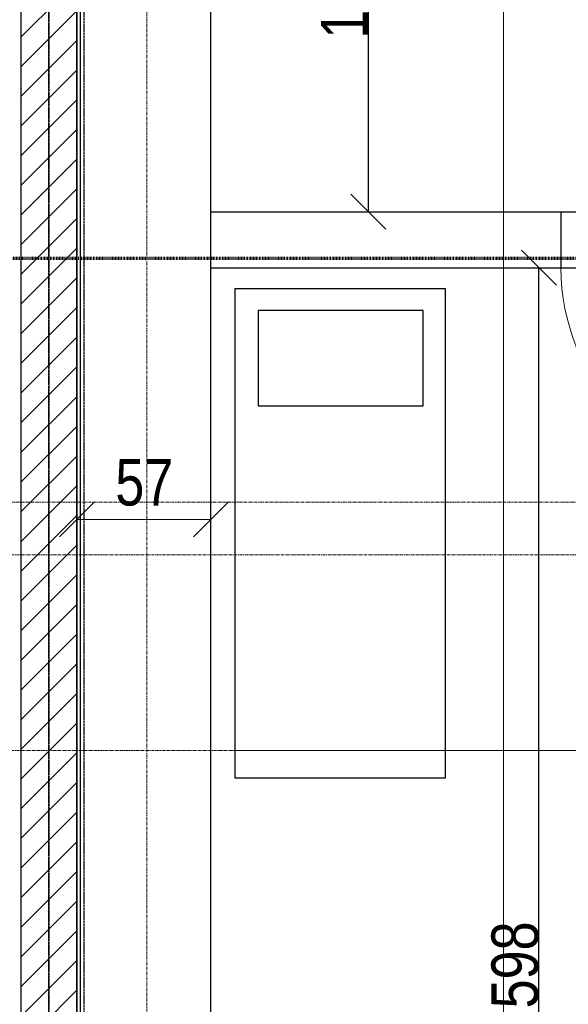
# Model space of a CAD drawing. Header units: millimetres. Extents: x -56965 to 15328, y -25411 to 16900.
# Tile 16 of 69: x -36358 to -34008, y -10463 to -6241. Entities that reach past the tile are written whole.
import ezdxf

# ---------------------------------------------------------------- set-up
doc = ezdxf.new("R2010")
doc.units = ezdxf.units.MM
for name, pattern in [('__FK_przerywana', [3.2004, 1.6002, -1.6002]), ('Kreska', [6.35, 3.175, -3.175]), ('Linia siatki', [22.225, 12.7, -3.175, 3.175, -3.175])]:
    doc.linetypes.add(name, pattern=pattern)
for name, color, linetype, lineweight in [('A-ANNO-DIMS', 7, 'Continuous', 5), ('A-ANNO-DIMS-100', 7, 'Continuous', 5), ('A-DETL-THIN', 7, 'Continuous', 5), ('A-DOOR', 7, 'Continuous', 5), ('A-WALL', 7, 'Continuous', 5), ('A-WALL-PATT', 7, 'Continuous', 35), ('G-ANNO-SYMB', 7, 'Continuous', 5), ('S-GRID', 7, 'Continuous', 5)]:
    doc.layers.add(name, color=color, linetype=linetype, lineweight=lineweight)
doc.layers.add('A-DETL', color=7, linetype='Continuous', lineweight=5, true_color=0x00a600)
doc.styles.add('Arial_1', font='arial.ttf', dxfattribs={"width": 0.8, "height": 200})
doc.styles.add('Arial_4', font='arial.ttf', dxfattribs={"width": 0.6, "height": 200})
doc.dimstyles.new('REVIT_standard', dxfattribs={"dimscale": 304.8, "dimtxt": 204.05188, "dimasz": 0.492126, "dimexe": 0.328084, "dimexo": 0.0625, "dimgap": 0, "dimtad": 1, "dimdec": 0, "dimlfac": 0.1, "dimzin": 0, "dimdsep": 46, "dimtxsty": 'Arial_1', "dimblk1": 'OBLIQUE', "dimblk2": 'OBLIQUE', "dimsah": 1, "dimcen": 0.09, "dimazin": 0, "dimtfac": 1, "dimtdec": 4, "dimtix": 1, "dimtmove": 0, "dimatfit": 3, "dimfxl": 0.328084, "dimfxlon": 1, "dimtvp": 1, "dimtolj": 1, "dimtzin": 0, "dimarcsym": 2})
doc.dimstyles.new('standard_wielkość_otworów_1', dxfattribs={"dimscale": 304.8, "dimtxt": 204.05188, "dimasz": 0.492126, "dimexe": 0.328084, "dimexo": 0.0625, "dimgap": 0, "dimtad": 1, "dimdec": 0, "dimlfac": 0.1, "dimzin": 0, "dimdsep": 46, "dimtxsty": 'Arial_4', "dimblk1": 'OBLIQUE', "dimblk2": 'OBLIQUE', "dimsah": 1, "dimcen": 0.09, "dimazin": 0, "dimtfac": 1, "dimtdec": 4, "dimtix": 1, "dimtmove": 0, "dimatfit": 3, "dimfxl": 0.328084, "dimfxlon": 1, "dimtvp": 1, "dimtolj": 1, "dimtzin": 0, "dimarcsym": 2})

# ---------------------------------------------------------------- blocks, each defined once
blk = doc.blocks.new('DIMBLOCK3-PARTER')
at = {"layer": 'A-ANNO-DIMS-100', "color": 250, "true_color": 0x303030, "transparency": 16777216}
for p, q in [((-36113.4, -8383.8), (-36113.4, -8283.8)), ((-36113.4, -8383.8), (-36038.4, -8308.8)), ((-35539.4, -8383.8), (-35539.4, -8283.8)), ((-35539.4, -8383.8), (-35464.4, -8308.8)), ((-36113.4, -8383.8), (-36188.4, -8458.8)), ((-36113.4, -8383.8), (-35539.4, -8383.8)), ((-36113.4, -8383.8), (-36113.4, -8483.8)), ((-35539.4, -8383.8), (-35614.4, -8458.8)), ((-35539.4, -8383.8), (-35539.4, -8483.8))]:
    blk.add_line(p, q, dxfattribs=at)
at = {"layer": 'A-ANNO-DIMS-100', "color": 0, "transparency": 16777216, "insert": (-35948.8, -8124.2), "char_height": 200, "width": 293.835, "attachment_point": 1, "line_spacing_factor": 0.941778, "style": 'Arial_1'}
blk.add_mtext('57', dxfattribs=at)
blk = doc.blocks.new('_Oblique')
at = {"color": 0, "linetype": 'ByBlock', "lineweight": -2}
blk.add_line((-0.5, -0.5), (0.5, 0.5), dxfattribs=at)
blk = doc.blocks.new('DIMBLOCK329-PARTER')
at = {"layer": 'A-ANNO-DIMS-100', "color": 250, "true_color": 0x303030, "transparency": 16777216}
for p, q in [((-34285.9, 2655.6), (-34360.9, 2730.6)), ((-34285.9, 2655.6), (-34385.9, 2655.6)), ((-34285.9, -13844.4), (-34285.9, 2655.6)), ((-34285.9, 2655.6), (-34210.9, 2580.6)), ((-34285.9, 2655.6), (-34185.9, 2655.6)), ((-34285.9, -13844.4), (-34360.9, -13769.4)), ((-34285.9, -13844.4), (-34385.9, -13844.4)), ((-34285.9, -13844.4), (-34210.9, -13919.4)), ((-34285.9, -13844.4), (-34185.9, -13844.4))]:
    blk.add_line(p, q, dxfattribs=at)
at = {"layer": 'A-ANNO-DIMS-100', "color": 0, "transparency": 16777216, "insert": (-34545.6, -5776.5), "char_height": 200, "width": 436.985, "attachment_point": 1, "rotation": 90, "line_spacing_factor": 0.941778, "style": 'Arial_4'}
blk.add_mtext('1650', dxfattribs=at)
blk = doc.blocks.new('M_Jednoskrzydłowe płytowe - 90-1437628-PARTER')
at = {"layer": 'A-DOOR'}
for p, q in [((399, -35), (399, -935.2)), ((450, -35), (399, -35)), ((450, -35), (450, -935.2)), ((450, -935.2), (399, -935.2))]:
    blk.add_line(p, q, dxfattribs=at)
blk.add_arc((450, -35), 901.7, 180, 266.7576, dxfattribs=at)
blk = doc.blocks.new('*D605')
at = {"layer": 'A-ANNO-DIMS', "color": 0, "lineweight": -2, "transparency": 16777216}
for p, q in [((-35520.4, -7304.4), (-34033.6, -7304.4)), ((-34133.6, -13284.4), (-34133.6, -7304.4)), ((-35520.4, -13284.4), (-34033.6, -13284.4))]:
    blk.add_line(p, q, dxfattribs=at)
at = {"layer": 'Defpoints', "color": 0, "transparency": 16777216}
for p in [(-35539.4, -7304.4), (-34133.6, -7304.4), (-35539.4, -13284.4)]:
    blk.add_point(p, dxfattribs=at)
at = {"layer": 'A-ANNO-DIMS', "color": 0, "lineweight": -2, "transparency": 16777216, "xscale": 150, "yscale": 150, "zscale": 150}
for p, rotation in [((-34133.6, -7304.4), 90), ((-34133.6, -13284.4), 270)]:
    blk.add_blockref('_Oblique', p, dxfattribs=dict(at, rotation=rotation))
at = {"layer": 'A-ANNO-DIMS', "color": 0, "transparency": 16777216, "insert": (-34235.8, -10294.4), "char_height": 200, "attachment_point": 5, "rotation": 90, "style": 'Arial_1'}
blk.add_mtext('\\A1;598', dxfattribs=at)
blk = doc.blocks.new('*D606')
at = {"layer": 'A-ANNO-DIMS', "color": 0, "lineweight": -2, "transparency": 16777216}
for p, q in [((-35520.4, -5207.8), (-34764.4, -5207.8)), ((-34864.4, -7064.4), (-34864.4, -5207.8)), ((-35520.4, -7064.4), (-34764.4, -7064.4))]:
    blk.add_line(p, q, dxfattribs=at)
at = {"layer": 'Defpoints', "color": 0, "transparency": 16777216}
for p in [(-35539.4, -5207.8), (-34864.4, -5207.8), (-35539.4, -7064.4)]:
    blk.add_point(p, dxfattribs=at)
at = {"layer": 'A-ANNO-DIMS', "color": 0, "lineweight": -2, "transparency": 16777216, "xscale": 150, "yscale": 150, "zscale": 150}
for p, rotation in [((-34864.4, -5207.8), 90), ((-34864.4, -7064.4), 270)]:
    blk.add_blockref('_Oblique', p, dxfattribs=dict(at, rotation=rotation))
at = {"layer": 'A-ANNO-DIMS', "color": 0, "transparency": 16777216, "insert": (-34966.5, -6136.1), "char_height": 200, "attachment_point": 5, "rotation": 90, "style": 'Arial_1'}
blk.add_mtext('\\A1;186', dxfattribs=at)

msp = doc.modelspace()

# ---------------------------------------------------------------- hatches: boundary and pattern name
at = {"layer": 'A-WALL-PATT', "lineweight": 5}
h = msp.add_hatch(dxfattribs=at)
h.set_pattern_fill('FP_1', color=256, style=0, pattern_type=2)
h.set_pattern_definition([(45, (0, 0), (-63.6396, 63.6396), [])])
h.paths.add_polyline_path([(-36353.41602, -14114.40745), (-36113.41602, -14114.40745), (-36113.41602, 2655.59255), (-36353.41602, 2655.59255), (-36353.41602, -13977.48175)])

# ---------------------------------------------------------------- linework, layer by layer
for p, q in [((-35539.41602, -7064.40745), (-29983.41602, -7064.40745)), ((-35539.41602, -7064.40745), (-34039.41602, -7064.40745)), ((-34039.41602, -7064.40745), (-34039.41602, -7304.40745)), ((-35539.41602, -13284.40745), (-35539.41602, -7304.40745)), ((-35539.41602, -7304.40745), (-29983.41602, -7304.40745)), ((-35435.65644, -9492.88424), (-35435.65644, -7392.88424)), ((-35435.65644, -7392.88424), (-34535.65644, -7392.88424)), ((-34535.65644, -7392.88424), (-34535.65644, -9492.88424)), ((-34535.65644, -9492.88424), (-35435.65644, -9492.88424))]:
    msp.add_line(p, q)
msp.add_lwpolyline([(-34630.01624, -7487.25873), (-35336.06632, -7487.25873), (-35336.06632, -7896.85062), (-34630.01624, -7896.85062)], close=True)
at = {"layer": 'A-DETL', "color": 6, "linetype": '__FK_przerywana', "lineweight": 35, "true_color": 0xff00ff}
msp.add_line((-36113.41602, 4055.59255), (-36113.41602, -13584.40745), dxfattribs=at)
at = {"layer": 'A-DETL', "color": 4, "linetype": '__FK_przerywana', "lineweight": 35, "true_color": 0x00ffff}
msp.add_line((-36233.41602, 3155.59255), (-36233.41602, -14104.40745), dxfattribs=at)
at = {"layer": 'A-DETL-THIN', "linetype": '__FK_przerywana', "lineweight": 25}
msp.add_line((-36083.41602, 9745.59255), (-36083.41602, -20694.40745), dxfattribs=at)
at = {"layer": 'A-WALL', "lineweight": 25}
for p, q in [((-36353.41602, 9685.59255), (-36353.41602, -14114.40745)), ((-36113.41602, 9685.59255), (-36113.41602, -14114.40745)), ((-36099.41602, 2655.59255), (-36099.41602, -13844.40745)), ((-35539.41602, -7614.40745), (-35539.41602, -3574.40745)), ((-35539.41602, -13284.40745), (-35539.41602, -7734.40745))]:
    msp.add_line(p, q, dxfattribs=at)
at = {"layer": 'A-WALL', "color": 252, "true_color": 0x838383}
msp.add_line((-30023.41602, -9374.40745), (-35443.41602, -9374.40745), dxfattribs=at)
at = {"layer": 'G-ANNO-SYMB', "linetype": 'Kreska', "lineweight": 70}
msp.add_line((-55297.31464, -7263.09522), (555.43524, -7263.09522), dxfattribs=at)
at = {"layer": 'S-GRID', "linetype": 'Linia siatki'}
for p, q in [((-36233.41602, 15853.26345), (-36233.41602, -23865.32553)), ((-35813.41602, 10521.57226), (-35813.41602, -21375.48764)), ((-55866.74056, -8309.40745), (1287.74041, -8309.40745)), ((-54596.74056, -8536.40745), (17.74041, -8536.40745)), ((-54596.74056, -9374.40745), (17.74041, -9374.40745))]:
    msp.add_line(p, q, dxfattribs=at)

# ---------------------------------------------------------------- block references
at = {"layer": 'A-DOOR'}
msp.add_blockref('M_Jednoskrzydłowe płytowe - 90-1437628-PARTER', (-33587.72457, -7269.40745), dxfattribs=at)

# ---------------------------------------------------------------- dimensions: what is measured, and where the dimension line sits
at = {"layer": 'A-ANNO-DIMS', "color": 250, "true_color": 0x303030}
for base, p1, p2, dimstyle, override, picture, middle in [((-34285.90792, 2655.59255), (-34385.90792, -13844.40745), (-34385.90792, 2655.59255), 'standard_wielkość_otworów_1', {"dimpost": '<>', "dimfxl": 16500}, 'DIMBLOCK329-PARTER', (-34388.02251, -5594.40745)), ((-34864.40721, -5207.79036), (-35539.41602, -7064.40745), (-35539.41602, -5207.79036), 'REVIT_standard', {"dimpost": '<>', "dimfxl": 5556}, '*D606', (-34966.52181, -6136.09891)), ((-34133.64617, -7304.40745), (-35539.41602, -13284.40745), (-35539.41602, -7304.40745), 'REVIT_standard', {"dimpost": '<>', "dimfxl": 5556}, '*D605', (-34235.76077, -10294.40745))]:
    dim = msp.add_linear_dim(base=base, p1=p1, p2=p2, angle=90, dimstyle=dimstyle, override=override, dxfattribs=at)
    dim.commit()
    dim.dimension.update_dxf_attribs({"geometry": picture, "text_midpoint": middle})
dim = msp.add_linear_dim(base=(-35539.41602, -8383.80025), p1=(-36113.41602, -8283.80025), p2=(-35539.41602, -8283.80025), dimstyle='REVIT_standard', override={"dimpost": '<>', "dimfxl": 574}, dxfattribs=at)
dim.commit()
dim.dimension.update_dxf_attribs({"geometry": 'DIMBLOCK3-PARTER', "text_midpoint": (-35826.41602, -8282.09493)})

doc.saveas('drawing.dxf')
